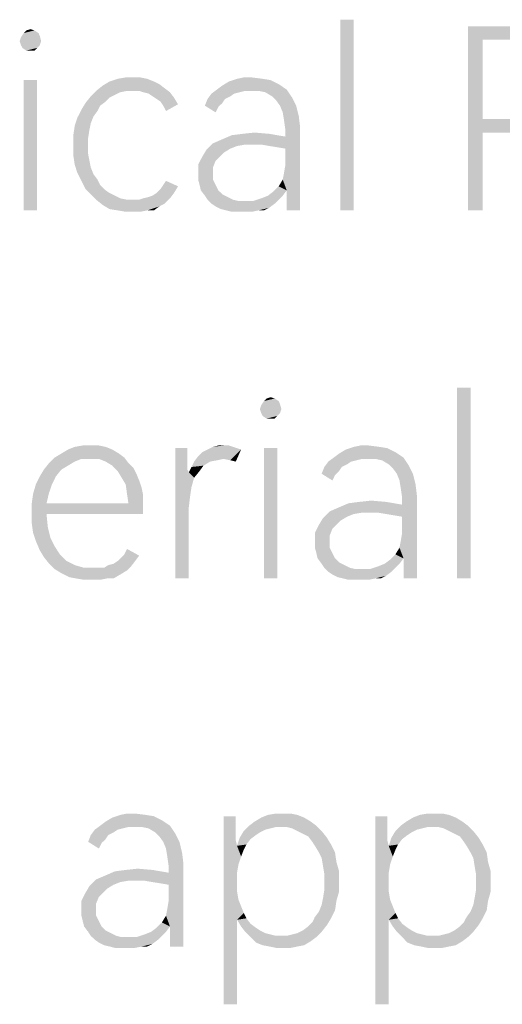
# Model space of a CAD drawing. Header units: millimetres. Extents: x 0 to 297, y 0 to 210.
# Tile 11 of 84: x 14.03 to 19.28, y 22.23 to 32.93. Entities that reach past the tile are written whole.
import ezdxf

# ---------------------------------------------------------------- set-up
doc = ezdxf.new("R2010")
doc.units = ezdxf.units.MM
doc.header["$LTSCALE"] = 16.335
doc.layers.get('0').update_dxf_attribs({"linetype": 'CONTINUOUS'})

msp = doc.modelspace()

# ---------------------------------------------------------------- linework, layer by layer
at = {"color": 7, "linetype": 'CONTINUOUS'}
for points in [[(17.664, 32.927), (17.518, 30.854), (17.518, 32.927)], [(17.518, 30.854), (17.664, 32.927), (17.664, 30.854)], [(18.905, 32.854), (19.431, 32.854), (19.066, 32.708)], [(19.066, 32.708), (18.905, 30.854), (18.905, 32.854)], [(19.431, 32.854), (19.533, 32.839), (19.066, 32.708)], [(14.029, 32.693), (14.044, 32.737), (14.248, 32.751)], [(14.029, 32.693), (14.248, 32.751), (14.263, 32.693)], [(14.234, 32.781), (14.248, 32.751), (14.044, 32.737)], [(14.234, 32.781), (14.044, 32.737), (14.073, 32.781)], [(14.19, 32.81), (14.073, 32.781), (14.102, 32.81)], [(14.073, 32.781), (14.19, 32.81), (14.234, 32.781)], [(14.102, 32.81), (14.146, 32.824), (14.19, 32.81)], [(19.621, 32.839), (19.708, 32.81), (19.066, 32.708)], [(19.533, 32.839), (19.621, 32.839), (19.066, 32.708)], [(19.708, 32.81), (19.796, 32.781), (19.066, 32.708)], [(19.796, 32.781), (19.869, 32.737), (19.066, 32.708)], [(14.263, 32.693), (14.044, 32.649), (14.029, 32.693)], [(14.044, 32.649), (14.263, 32.693), (14.248, 32.649)], [(14.248, 32.649), (14.059, 32.62), (14.044, 32.649)], [(14.059, 32.62), (14.248, 32.649), (14.219, 32.62)], [(19.066, 32.708), (19.066, 31.846), (18.905, 30.854)], [(19.416, 32.708), (19.066, 32.708), (19.869, 32.737)], [(14.219, 32.62), (14.102, 32.591), (14.059, 32.62)], [(14.146, 32.591), (14.102, 32.591), (14.219, 32.62)], [(14.146, 32.591), (14.219, 32.62), (14.19, 32.591)], [(14.219, 32.27), (14.073, 30.854), (14.073, 32.27)], [(14.073, 30.854), (14.219, 32.27), (14.219, 30.854)], [(15.606, 32.182), (14.861, 32.153), (14.934, 32.211)], [(15.489, 32.255), (15.548, 32.226), (14.934, 32.211)], [(15.489, 32.255), (14.934, 32.211), (15.007, 32.255)], [(14.934, 32.211), (15.548, 32.226), (15.606, 32.182)], [(15.416, 32.284), (15.007, 32.255), (15.095, 32.284)], [(15.007, 32.255), (15.416, 32.284), (15.489, 32.255)], [(15.27, 32.299), (15.343, 32.299), (15.095, 32.284)], [(15.27, 32.299), (15.095, 32.284), (15.183, 32.299)], [(15.095, 32.284), (15.343, 32.299), (15.416, 32.284)], [(16.175, 32.167), (16.234, 32.211), (16.847, 32.226)], [(16.175, 32.167), (16.847, 32.226), (16.934, 32.167)], [(16.847, 32.226), (16.234, 32.211), (16.307, 32.255)], [(16.672, 32.284), (16.759, 32.27), (16.307, 32.255)], [(16.672, 32.284), (16.307, 32.255), (16.394, 32.284)], [(16.307, 32.255), (16.759, 32.27), (16.847, 32.226)], [(16.555, 32.299), (16.394, 32.284), (16.467, 32.299)], [(16.394, 32.284), (16.555, 32.299), (16.672, 32.284)], [(15.197, 32.153), (15.124, 32.138), (14.803, 32.094)], [(15.197, 32.153), (14.803, 32.094), (14.861, 32.153)], [(15.124, 32.138), (15.066, 32.109), (14.803, 32.094)], [(14.803, 32.094), (15.066, 32.109), (15.007, 32.08)], [(15.197, 32.153), (14.861, 32.153), (15.606, 32.182)], [(15.256, 32.153), (15.197, 32.153), (15.606, 32.182)], [(15.329, 32.153), (15.256, 32.153), (15.606, 32.182)], [(15.372, 32.138), (15.329, 32.153), (15.606, 32.182)], [(15.372, 32.138), (15.606, 32.182), (15.664, 32.138)], [(15.664, 32.138), (15.431, 32.124), (15.372, 32.138)], [(15.475, 32.094), (15.431, 32.124), (15.664, 32.138)], [(15.475, 32.094), (15.664, 32.138), (15.708, 32.08)], [(16.365, 32.124), (16.321, 32.094), (16.073, 32.065)], [(16.365, 32.124), (16.073, 32.065), (16.117, 32.124)], [(16.482, 32.153), (16.117, 32.124), (16.175, 32.167)], [(16.482, 32.153), (16.423, 32.138), (16.117, 32.124)], [(16.117, 32.124), (16.423, 32.138), (16.365, 32.124)], [(16.175, 32.167), (16.934, 32.167), (16.482, 32.153)], [(16.555, 32.153), (16.482, 32.153), (16.934, 32.167)], [(16.628, 32.153), (16.555, 32.153), (16.934, 32.167)], [(16.701, 32.138), (16.628, 32.153), (16.934, 32.167)], [(16.774, 32.094), (16.701, 32.138), (16.934, 32.167)], [(16.774, 32.094), (16.934, 32.167), (16.993, 32.08)], [(14.905, 31.992), (14.701, 31.948), (14.745, 32.021)], [(15.007, 32.08), (14.745, 32.021), (14.803, 32.094)], [(15.007, 32.08), (14.964, 32.036), (14.745, 32.021)], [(14.745, 32.021), (14.964, 32.036), (14.905, 31.992)], [(15.708, 32.08), (15.518, 32.065), (15.475, 32.094)], [(15.562, 32.036), (15.518, 32.065), (15.708, 32.08)], [(15.562, 32.036), (15.708, 32.08), (15.752, 32.007)], [(15.752, 32.007), (15.591, 31.992), (15.562, 32.036)], [(15.591, 31.992), (15.752, 32.007), (15.621, 31.934)], [(16.263, 32.065), (16.234, 32.021), (16.044, 31.992)], [(16.263, 32.065), (16.044, 31.992), (16.073, 32.065)], [(16.044, 31.992), (16.234, 32.021), (16.19, 31.978)], [(16.073, 32.065), (16.321, 32.094), (16.263, 32.065)], [(16.993, 32.08), (16.818, 32.051), (16.774, 32.094)], [(16.861, 31.992), (16.818, 32.051), (16.993, 32.08)], [(16.861, 31.992), (16.993, 32.08), (17.037, 31.992)], [(14.876, 31.934), (14.657, 31.861), (14.701, 31.948)], [(14.876, 31.934), (14.832, 31.875), (14.657, 31.861)], [(14.701, 31.948), (14.905, 31.992), (14.876, 31.934)], [(16.19, 31.978), (16.161, 31.919), (16.044, 31.992)], [(17.037, 31.992), (16.891, 31.919), (16.861, 31.992)], [(16.891, 31.919), (17.037, 31.992), (17.066, 31.875)], [(17.066, 31.875), (16.905, 31.832), (16.891, 31.919)], [(14.803, 31.802), (14.628, 31.773), (14.657, 31.861)], [(14.628, 31.773), (14.803, 31.802), (14.788, 31.729)], [(14.657, 31.861), (14.832, 31.875), (14.803, 31.802)], [(16.905, 31.832), (17.066, 31.875), (17.08, 31.759)], [(17.08, 31.759), (16.92, 31.729), (16.905, 31.832)], [(19.066, 31.846), (19.066, 31.7), (18.905, 30.854)], [(19.416, 31.846), (19.869, 31.817), (19.066, 31.7)], [(19.066, 31.846), (19.416, 31.846), (19.066, 31.7)], [(19.869, 31.817), (19.781, 31.773), (19.066, 31.7)], [(14.788, 31.729), (14.613, 31.671), (14.628, 31.773)], [(14.613, 31.671), (14.788, 31.729), (14.774, 31.642)], [(16.745, 31.686), (16.336, 31.671), (16.453, 31.686)], [(16.336, 31.671), (16.745, 31.686), (16.92, 31.656)], [(16.453, 31.686), (16.584, 31.7), (16.745, 31.686)], [(16.832, 31.54), (16.92, 31.656), (17.08, 31.759)], [(16.92, 31.525), (16.832, 31.54), (17.08, 31.759)], [(16.891, 31.189), (16.905, 31.262), (17.08, 31.759)], [(16.934, 31.072), (16.891, 31.189), (17.08, 31.759)], [(16.905, 31.262), (16.92, 31.35), (17.08, 31.759)], [(16.92, 31.656), (16.92, 31.729), (17.08, 31.759)], [(16.92, 31.35), (16.92, 31.525), (17.08, 31.759)], [(16.934, 30.941), (16.934, 31.072), (17.08, 31.759)], [(16.934, 30.854), (16.934, 30.941), (17.08, 31.759)], [(16.934, 30.854), (17.08, 31.759), (17.08, 30.854)], [(18.905, 30.854), (19.066, 31.7), (19.066, 30.854)], [(19.781, 31.773), (19.679, 31.744), (19.066, 31.7)], [(19.679, 31.744), (19.504, 31.715), (19.066, 31.7)], [(19.431, 31.7), (19.066, 31.7), (19.504, 31.715)], [(14.774, 31.642), (14.613, 31.554), (14.613, 31.671)], [(14.613, 31.554), (14.774, 31.642), (14.774, 31.554)], [(16.482, 31.569), (16.059, 31.51), (16.132, 31.583)], [(16.482, 31.569), (16.394, 31.554), (16.059, 31.51)], [(16.132, 31.583), (16.234, 31.627), (16.92, 31.656)], [(16.482, 31.569), (16.132, 31.583), (16.92, 31.656)], [(16.92, 31.656), (16.234, 31.627), (16.336, 31.671)], [(16.584, 31.569), (16.482, 31.569), (16.92, 31.656)], [(16.657, 31.569), (16.584, 31.569), (16.92, 31.656)], [(16.745, 31.554), (16.657, 31.569), (16.92, 31.656)], [(16.832, 31.54), (16.745, 31.554), (16.92, 31.656)], [(14.774, 31.554), (14.774, 31.467), (14.613, 31.452)], [(14.774, 31.554), (14.613, 31.452), (14.613, 31.554)], [(14.613, 31.452), (14.774, 31.467), (14.788, 31.394)], [(16.248, 31.481), (16.015, 31.437), (16.059, 31.51)], [(16.015, 31.437), (16.248, 31.481), (16.205, 31.437)], [(16.394, 31.554), (16.321, 31.525), (16.059, 31.51)], [(16.059, 31.51), (16.321, 31.525), (16.248, 31.481)], [(14.788, 31.394), (14.628, 31.35), (14.613, 31.452)], [(14.628, 31.35), (14.788, 31.394), (14.803, 31.321)], [(16.205, 31.437), (16.161, 31.394), (15.971, 31.35)], [(16.205, 31.437), (15.971, 31.35), (16.015, 31.437)], [(15.971, 31.35), (16.161, 31.394), (16.132, 31.321)], [(14.803, 31.321), (14.657, 31.262), (14.628, 31.35)], [(14.657, 31.262), (14.803, 31.321), (14.832, 31.248)], [(14.832, 31.248), (14.701, 31.175), (14.657, 31.262)], [(14.832, 31.248), (14.876, 31.189), (14.701, 31.175)], [(16.132, 31.321), (15.971, 31.248), (15.971, 31.35)], [(15.971, 31.248), (16.132, 31.321), (16.132, 31.248)], [(16.132, 31.248), (15.971, 31.189), (15.971, 31.248)], [(15.971, 31.189), (16.132, 31.248), (16.132, 31.189)], [(14.701, 31.175), (14.876, 31.189), (14.905, 31.131)], [(14.905, 31.131), (14.745, 31.087), (14.701, 31.175)], [(15.591, 31.131), (15.621, 31.175), (15.752, 31.116)], [(16.132, 31.189), (15.986, 31.131), (15.971, 31.189)], [(15.986, 31.131), (16.132, 31.189), (16.161, 31.131)], [(16.934, 31.072), (16.847, 31.116), (16.891, 31.189)], [(14.745, 31.087), (14.905, 31.131), (14.964, 31.072)], [(14.964, 31.072), (14.803, 31.029), (14.745, 31.087)], [(14.964, 31.072), (15.007, 31.043), (14.803, 31.029)], [(14.803, 31.029), (15.007, 31.043), (15.066, 31.014)], [(15.372, 30.985), (15.431, 30.999), (15.708, 31.043)], [(15.372, 30.985), (15.708, 31.043), (15.664, 30.985)], [(15.431, 30.999), (15.475, 31.014), (15.708, 31.043)], [(15.708, 31.043), (15.475, 31.014), (15.518, 31.043)], [(15.518, 31.043), (15.562, 31.087), (15.752, 31.116)], [(15.518, 31.043), (15.752, 31.116), (15.708, 31.043)], [(15.752, 31.116), (15.562, 31.087), (15.591, 31.131)], [(16.161, 31.131), (16, 31.072), (15.986, 31.131)], [(16, 31.072), (16.161, 31.131), (16.19, 31.072)], [(16.19, 31.072), (16.044, 31.014), (16, 31.072)], [(16.19, 31.072), (16.234, 31.029), (16.044, 31.014)], [(16.73, 31.014), (16.788, 31.058), (16.934, 31.072)], [(16.73, 31.014), (16.934, 31.072), (16.891, 31.014)], [(16.934, 31.072), (16.788, 31.058), (16.847, 31.116)], [(15.066, 31.014), (14.861, 30.97), (14.803, 31.029)], [(15.066, 31.014), (15.124, 30.985), (14.861, 30.97)], [(14.861, 30.97), (15.124, 30.985), (15.197, 30.97)], [(15.197, 30.97), (14.934, 30.912), (14.861, 30.97)], [(15.329, 30.97), (15.606, 30.927), (14.934, 30.912)], [(15.256, 30.97), (15.329, 30.97), (14.934, 30.912)], [(15.197, 30.97), (15.256, 30.97), (14.934, 30.912)], [(14.934, 30.912), (15.606, 30.927), (15.548, 30.897)], [(15.664, 30.985), (15.329, 30.97), (15.372, 30.985)], [(15.329, 30.97), (15.664, 30.985), (15.606, 30.927)], [(16.044, 31.014), (16.234, 31.029), (16.292, 30.999)], [(16.292, 30.999), (16.073, 30.97), (16.044, 31.014)], [(16.073, 30.97), (16.292, 30.999), (16.35, 30.97)], [(16.35, 30.97), (16.117, 30.927), (16.073, 30.97)], [(16.35, 30.97), (16.409, 30.956), (16.117, 30.927)], [(16.117, 30.927), (16.569, 30.956), (16.847, 30.97)], [(16.117, 30.927), (16.847, 30.97), (16.803, 30.927)], [(16.482, 30.956), (16.569, 30.956), (16.117, 30.927)], [(16.409, 30.956), (16.482, 30.956), (16.117, 30.927)], [(16.803, 30.927), (16.161, 30.897), (16.117, 30.927)], [(16.161, 30.897), (16.803, 30.927), (16.745, 30.883)], [(16.847, 30.97), (16.569, 30.956), (16.657, 30.985)], [(16.891, 31.014), (16.657, 30.985), (16.73, 31.014)], [(16.657, 30.985), (16.891, 31.014), (16.847, 30.97)], [(15.548, 30.897), (15.007, 30.868), (14.934, 30.912)], [(15.095, 30.854), (15.007, 30.868), (15.548, 30.897)], [(15.416, 30.854), (15.095, 30.854), (15.548, 30.897)], [(15.416, 30.854), (15.183, 30.839), (15.095, 30.854)], [(15.27, 30.839), (15.183, 30.839), (15.416, 30.854)], [(15.27, 30.839), (15.416, 30.854), (15.343, 30.839)], [(15.416, 30.854), (15.548, 30.897), (15.489, 30.854)], [(16.745, 30.883), (16.219, 30.868), (16.161, 30.897)], [(16.277, 30.854), (16.219, 30.868), (16.745, 30.883)], [(16.628, 30.854), (16.277, 30.854), (16.745, 30.883)], [(16.628, 30.854), (16.336, 30.839), (16.277, 30.854)], [(16.409, 30.839), (16.336, 30.839), (16.628, 30.854)], [(16.467, 30.839), (16.409, 30.839), (16.628, 30.854)], [(16.467, 30.839), (16.628, 30.854), (16.555, 30.839)], [(16.628, 30.854), (16.745, 30.883), (16.686, 30.854)], [(18.934, 28.927), (18.788, 26.854), (18.788, 28.927)], [(18.788, 26.854), (18.934, 28.927), (18.934, 26.854)], [(16.803, 28.81), (16.686, 28.781), (16.715, 28.81)], [(16.686, 28.781), (16.803, 28.81), (16.847, 28.781)], [(16.715, 28.81), (16.759, 28.824), (16.803, 28.81)], [(16.642, 28.693), (16.657, 28.737), (16.861, 28.751)], [(16.642, 28.693), (16.861, 28.751), (16.876, 28.693)], [(16.876, 28.693), (16.657, 28.649), (16.642, 28.693)], [(16.847, 28.781), (16.861, 28.751), (16.657, 28.737)], [(16.847, 28.781), (16.657, 28.737), (16.686, 28.781)], [(16.657, 28.649), (16.876, 28.693), (16.861, 28.649)], [(16.861, 28.649), (16.672, 28.62), (16.657, 28.649)], [(16.672, 28.62), (16.861, 28.649), (16.832, 28.62)], [(16.832, 28.62), (16.715, 28.591), (16.672, 28.62)], [(16.759, 28.591), (16.715, 28.591), (16.832, 28.62)], [(16.759, 28.591), (16.832, 28.62), (16.803, 28.591)], [(15.037, 28.255), (14.482, 28.211), (14.555, 28.255)], [(14.482, 28.211), (15.037, 28.255), (15.11, 28.211)], [(14.964, 28.284), (14.555, 28.255), (14.628, 28.284)], [(14.555, 28.255), (14.964, 28.284), (15.037, 28.255)], [(14.803, 28.299), (14.891, 28.299), (14.628, 28.284)], [(14.803, 28.299), (14.628, 28.284), (14.715, 28.299)], [(14.628, 28.284), (14.891, 28.299), (14.964, 28.284)], [(15.854, 28.27), (15.854, 28.167), (15.723, 26.854)], [(15.854, 28.27), (15.723, 26.854), (15.723, 28.27)], [(15.971, 28.182), (16.015, 28.226), (16.438, 28.255)], [(16.248, 28.153), (15.971, 28.182), (16.438, 28.255)], [(16.438, 28.255), (16.015, 28.226), (16.073, 28.255)], [(16.35, 28.284), (16.394, 28.27), (16.073, 28.255)], [(16.35, 28.284), (16.073, 28.255), (16.132, 28.284)], [(16.073, 28.255), (16.394, 28.27), (16.438, 28.255)], [(16.248, 28.299), (16.307, 28.299), (16.132, 28.284)], [(16.248, 28.299), (16.132, 28.284), (16.19, 28.299)], [(16.132, 28.284), (16.307, 28.299), (16.35, 28.284)], [(16.321, 28.138), (16.248, 28.153), (16.438, 28.255)], [(16.321, 28.138), (16.438, 28.255), (16.38, 28.124)], [(16.832, 28.27), (16.686, 26.854), (16.686, 28.27)], [(16.686, 26.854), (16.832, 28.27), (16.832, 26.854)], [(18.117, 28.226), (17.504, 28.211), (17.577, 28.255)], [(17.942, 28.284), (18.029, 28.27), (17.577, 28.255)], [(17.942, 28.284), (17.577, 28.255), (17.664, 28.284)], [(17.577, 28.255), (18.029, 28.27), (18.117, 28.226)], [(17.825, 28.299), (17.664, 28.284), (17.737, 28.299)], [(17.664, 28.284), (17.825, 28.299), (17.942, 28.284)], [(14.701, 28.153), (14.35, 28.109), (14.409, 28.167)], [(14.701, 28.153), (14.628, 28.124), (14.35, 28.109)], [(15.11, 28.211), (14.409, 28.167), (14.482, 28.211)], [(14.409, 28.167), (15.11, 28.211), (15.168, 28.167)], [(14.409, 28.167), (15.168, 28.167), (14.701, 28.153)], [(14.788, 28.153), (14.701, 28.153), (15.168, 28.167)], [(14.891, 28.153), (14.788, 28.153), (15.168, 28.167)], [(14.964, 28.124), (14.891, 28.153), (15.168, 28.167)], [(14.964, 28.124), (15.168, 28.167), (15.212, 28.109)], [(15.854, 28.167), (15.854, 28.094), (15.723, 26.854)], [(16.248, 28.153), (15.927, 28.124), (15.971, 28.182)], [(16.248, 28.153), (16.175, 28.138), (15.927, 28.124)], [(17.752, 28.153), (17.387, 28.124), (17.445, 28.167)], [(17.752, 28.153), (17.694, 28.138), (17.387, 28.124)], [(17.445, 28.167), (17.504, 28.211), (18.117, 28.226)], [(17.445, 28.167), (18.117, 28.226), (18.205, 28.167)], [(17.445, 28.167), (18.205, 28.167), (17.752, 28.153)], [(17.825, 28.153), (17.752, 28.153), (18.205, 28.167)], [(17.898, 28.153), (17.825, 28.153), (18.205, 28.167)], [(17.971, 28.138), (17.898, 28.153), (18.205, 28.167)], [(18.044, 28.094), (17.971, 28.138), (18.205, 28.167)], [(18.044, 28.094), (18.205, 28.167), (18.263, 28.08)], [(14.482, 28.036), (14.248, 27.963), (14.292, 28.036)], [(14.248, 27.963), (14.482, 28.036), (14.423, 27.963)], [(14.555, 28.08), (14.292, 28.036), (14.35, 28.109)], [(14.292, 28.036), (14.555, 28.08), (14.482, 28.036)], [(14.35, 28.109), (14.628, 28.124), (14.555, 28.08)], [(15.212, 28.109), (15.037, 28.08), (14.964, 28.124)], [(15.037, 28.08), (15.212, 28.109), (15.27, 28.051)], [(15.27, 28.051), (15.095, 28.021), (15.037, 28.08)], [(15.095, 28.021), (15.27, 28.051), (15.299, 27.992)], [(15.854, 28.094), (15.854, 28.036), (15.723, 26.854)], [(15.854, 28.036), (15.869, 28.007), (15.723, 26.854)], [(15.986, 28.021), (15.869, 28.007), (15.898, 28.065)], [(16.102, 28.124), (16.029, 28.08), (15.898, 28.065)], [(16.102, 28.124), (15.898, 28.065), (15.927, 28.124)], [(15.898, 28.065), (16.029, 28.08), (15.986, 28.021)], [(15.927, 28.124), (16.175, 28.138), (16.102, 28.124)], [(17.533, 28.065), (17.504, 28.021), (17.314, 27.992)], [(17.533, 28.065), (17.314, 27.992), (17.343, 28.065)], [(17.635, 28.124), (17.591, 28.094), (17.343, 28.065)], [(17.635, 28.124), (17.343, 28.065), (17.387, 28.124)], [(17.343, 28.065), (17.591, 28.094), (17.533, 28.065)], [(17.387, 28.124), (17.694, 28.138), (17.635, 28.124)], [(18.263, 28.08), (18.088, 28.051), (18.044, 28.094)], [(18.132, 27.992), (18.088, 28.051), (18.263, 28.08)], [(18.132, 27.992), (18.263, 28.08), (18.307, 27.992)], [(14.423, 27.963), (14.205, 27.875), (14.248, 27.963)], [(14.205, 27.875), (14.423, 27.963), (14.38, 27.875)], [(15.299, 27.992), (15.139, 27.948), (15.095, 28.021)], [(15.139, 27.948), (15.299, 27.992), (15.329, 27.919)], [(15.329, 27.919), (15.183, 27.875), (15.139, 27.948)], [(15.869, 28.007), (15.898, 27.846), (15.723, 26.854)], [(15.869, 28.007), (15.986, 28.021), (15.927, 27.948)], [(15.869, 28.007), (15.927, 27.948), (15.898, 27.846)], [(17.314, 27.992), (17.504, 28.021), (17.46, 27.978)], [(17.46, 27.978), (17.431, 27.919), (17.314, 27.992)], [(18.307, 27.992), (18.161, 27.919), (18.132, 27.992)], [(18.161, 27.919), (18.307, 27.992), (18.336, 27.875)], [(14.38, 27.875), (14.35, 27.788), (14.175, 27.773)], [(14.38, 27.875), (14.175, 27.773), (14.205, 27.875)], [(15.183, 27.875), (15.329, 27.919), (15.358, 27.832)], [(15.358, 27.832), (15.197, 27.773), (15.183, 27.875)], [(15.197, 27.773), (15.358, 27.832), (15.372, 27.759)], [(15.898, 27.846), (15.883, 27.744), (15.723, 26.854)], [(18.336, 27.875), (18.175, 27.832), (18.161, 27.919)], [(18.175, 27.832), (18.336, 27.875), (18.35, 27.759)], [(18.35, 27.759), (18.19, 27.729), (18.175, 27.832)], [(14.161, 27.671), (14.175, 27.773), (14.35, 27.788)], [(14.161, 27.671), (14.35, 27.788), (14.321, 27.671)], [(15.372, 27.759), (15.212, 27.671), (15.197, 27.773)], [(15.212, 27.671), (15.372, 27.759), (15.372, 27.671)], [(15.883, 27.744), (15.869, 27.627), (15.723, 26.854)], [(18.102, 27.54), (18.19, 27.656), (18.35, 27.759)], [(18.19, 27.525), (18.102, 27.54), (18.35, 27.759)], [(18.161, 27.189), (18.175, 27.262), (18.35, 27.759)], [(18.205, 27.072), (18.161, 27.189), (18.35, 27.759)], [(18.175, 27.262), (18.19, 27.35), (18.35, 27.759)], [(18.19, 27.656), (18.19, 27.729), (18.35, 27.759)], [(18.19, 27.35), (18.19, 27.525), (18.35, 27.759)], [(18.205, 26.941), (18.205, 27.072), (18.35, 27.759)], [(18.205, 26.854), (18.205, 26.941), (18.35, 27.759)], [(18.205, 26.854), (18.35, 27.759), (18.35, 26.854)], [(15.212, 27.671), (15.372, 27.671), (14.161, 27.569)], [(14.321, 27.671), (15.212, 27.671), (14.161, 27.569)], [(14.321, 27.671), (14.161, 27.569), (14.161, 27.671)], [(14.321, 27.554), (14.161, 27.569), (15.372, 27.671)], [(14.321, 27.554), (15.372, 27.671), (15.372, 27.554)], [(15.723, 26.854), (15.869, 27.627), (15.869, 26.854)], [(17.402, 27.583), (17.504, 27.627), (18.19, 27.656)], [(17.752, 27.569), (17.402, 27.583), (18.19, 27.656)], [(18.19, 27.656), (17.504, 27.627), (17.606, 27.671)], [(18.015, 27.686), (17.606, 27.671), (17.723, 27.686)], [(17.606, 27.671), (18.015, 27.686), (18.19, 27.656)], [(17.723, 27.686), (17.854, 27.7), (18.015, 27.686)], [(17.854, 27.569), (17.752, 27.569), (18.19, 27.656)], [(17.927, 27.569), (17.854, 27.569), (18.19, 27.656)], [(18.015, 27.554), (17.927, 27.569), (18.19, 27.656)], [(18.102, 27.54), (18.015, 27.554), (18.19, 27.656)], [(14.321, 27.554), (14.161, 27.452), (14.161, 27.569)], [(14.161, 27.452), (14.321, 27.554), (14.336, 27.408)], [(17.518, 27.481), (17.285, 27.437), (17.329, 27.51)], [(17.752, 27.569), (17.329, 27.51), (17.402, 27.583)], [(17.752, 27.569), (17.664, 27.554), (17.329, 27.51)], [(17.664, 27.554), (17.591, 27.525), (17.329, 27.51)], [(17.329, 27.51), (17.591, 27.525), (17.518, 27.481)], [(14.336, 27.408), (14.175, 27.35), (14.161, 27.452)], [(14.175, 27.35), (14.336, 27.408), (14.365, 27.291)], [(17.475, 27.437), (17.431, 27.394), (17.241, 27.35)], [(17.475, 27.437), (17.241, 27.35), (17.285, 27.437)], [(17.285, 27.437), (17.518, 27.481), (17.475, 27.437)], [(14.365, 27.291), (14.205, 27.262), (14.175, 27.35)], [(14.205, 27.262), (14.365, 27.291), (14.409, 27.204)], [(17.241, 27.35), (17.431, 27.394), (17.402, 27.321)], [(17.402, 27.321), (17.241, 27.248), (17.241, 27.35)], [(17.241, 27.248), (17.402, 27.321), (17.402, 27.248)], [(14.409, 27.204), (14.248, 27.16), (14.205, 27.262)], [(14.248, 27.16), (14.409, 27.204), (14.467, 27.116)], [(17.402, 27.248), (17.241, 27.189), (17.241, 27.248)], [(17.241, 27.189), (17.402, 27.248), (17.402, 27.189)], [(17.402, 27.189), (17.256, 27.131), (17.241, 27.189)], [(17.256, 27.131), (17.402, 27.189), (17.431, 27.131)], [(18.205, 27.072), (18.117, 27.116), (18.161, 27.189)], [(14.467, 27.116), (14.292, 27.087), (14.248, 27.16)], [(14.292, 27.087), (14.467, 27.116), (14.54, 27.043)], [(14.54, 27.043), (14.35, 27.014), (14.292, 27.087)], [(15.095, 27.043), (15.139, 27.087), (15.329, 27.102)], [(15.095, 27.043), (15.329, 27.102), (15.285, 27.043)], [(15.329, 27.102), (15.139, 27.087), (15.168, 27.116)], [(15.168, 27.116), (15.197, 27.175), (15.329, 27.102)], [(17.431, 27.131), (17.27, 27.072), (17.256, 27.131)], [(17.27, 27.072), (17.431, 27.131), (17.46, 27.072)], [(18.205, 27.072), (18.059, 27.058), (18.117, 27.116)], [(14.35, 27.014), (14.54, 27.043), (14.628, 26.999)], [(14.628, 26.999), (14.409, 26.956), (14.35, 27.014)], [(14.628, 26.999), (14.73, 26.97), (14.409, 26.956)], [(14.891, 26.97), (14.949, 26.97), (14.409, 26.956)], [(14.832, 26.97), (14.891, 26.97), (14.409, 26.956)], [(14.73, 26.97), (14.832, 26.97), (14.409, 26.956)], [(15.197, 26.941), (14.409, 26.956), (14.949, 26.97)], [(15.241, 26.985), (14.949, 26.97), (14.993, 26.999)], [(14.949, 26.97), (15.241, 26.985), (15.197, 26.941)], [(14.993, 26.999), (15.051, 27.014), (15.285, 27.043)], [(14.993, 26.999), (15.285, 27.043), (15.241, 26.985)], [(15.285, 27.043), (15.051, 27.014), (15.095, 27.043)], [(17.46, 27.072), (17.314, 27.014), (17.27, 27.072)], [(17.46, 27.072), (17.504, 27.029), (17.314, 27.014)], [(17.314, 27.014), (17.504, 27.029), (17.562, 26.999)], [(17.562, 26.999), (17.343, 26.97), (17.314, 27.014)], [(17.343, 26.97), (17.562, 26.999), (17.621, 26.97)], [(17.621, 26.97), (17.387, 26.927), (17.343, 26.97)], [(17.621, 26.97), (17.679, 26.956), (17.387, 26.927)], [(17.387, 26.927), (17.84, 26.956), (18.117, 26.97)], [(17.387, 26.927), (18.117, 26.97), (18.073, 26.927)], [(18.117, 26.97), (17.84, 26.956), (17.927, 26.985)], [(18.161, 27.014), (17.927, 26.985), (18, 27.014)], [(17.927, 26.985), (18.161, 27.014), (18.117, 26.97)], [(18, 27.014), (18.059, 27.058), (18.205, 27.072)], [(18, 27.014), (18.205, 27.072), (18.161, 27.014)], [(15.197, 26.941), (14.482, 26.912), (14.409, 26.956)], [(14.482, 26.912), (15.197, 26.941), (15.124, 26.897)], [(15.124, 26.897), (14.569, 26.868), (14.482, 26.912)], [(14.642, 26.854), (14.569, 26.868), (15.124, 26.897)], [(14.978, 26.854), (14.642, 26.854), (15.124, 26.897)], [(14.978, 26.854), (15.124, 26.897), (15.051, 26.854)], [(17.752, 26.956), (17.84, 26.956), (17.387, 26.927)], [(17.679, 26.956), (17.752, 26.956), (17.387, 26.927)], [(18.073, 26.927), (17.431, 26.897), (17.387, 26.927)], [(17.431, 26.897), (18.073, 26.927), (18.015, 26.883)], [(18.015, 26.883), (17.489, 26.868), (17.431, 26.897)], [(17.548, 26.854), (17.489, 26.868), (18.015, 26.883)], [(17.898, 26.854), (17.548, 26.854), (18.015, 26.883)], [(17.898, 26.854), (18.015, 26.883), (17.956, 26.854)], [(14.978, 26.854), (14.73, 26.839), (14.642, 26.854)], [(14.818, 26.839), (14.73, 26.839), (14.978, 26.854)], [(14.818, 26.839), (14.978, 26.854), (14.905, 26.839)], [(17.898, 26.854), (17.606, 26.839), (17.548, 26.854)], [(17.679, 26.839), (17.606, 26.839), (17.898, 26.854)], [(17.737, 26.839), (17.679, 26.839), (17.898, 26.854)], [(17.737, 26.839), (17.898, 26.854), (17.825, 26.839)], [(15.285, 24.299), (15.124, 24.284), (15.197, 24.299)], [(15.124, 24.284), (15.285, 24.299), (15.402, 24.284)], [(16.891, 24.299), (16.978, 24.299), (16.73, 24.284)], [(16.891, 24.299), (16.73, 24.284), (16.818, 24.299)], [(16.73, 24.284), (16.978, 24.299), (17.051, 24.284)], [(18.54, 24.299), (18.628, 24.299), (18.38, 24.284)], [(18.54, 24.299), (18.38, 24.284), (18.467, 24.299)], [(18.38, 24.284), (18.628, 24.299), (18.701, 24.284)], [(14.905, 24.167), (14.964, 24.211), (15.577, 24.226)], [(14.905, 24.167), (15.577, 24.226), (15.664, 24.167)], [(15.577, 24.226), (14.964, 24.211), (15.037, 24.255)], [(15.402, 24.284), (15.489, 24.27), (15.037, 24.255)], [(15.402, 24.284), (15.037, 24.255), (15.124, 24.284)], [(15.037, 24.255), (15.489, 24.27), (15.577, 24.226)], [(16.38, 24.27), (16.38, 24.153), (16.248, 22.226)], [(16.38, 24.27), (16.248, 22.226), (16.248, 24.27)], [(17.197, 24.211), (16.526, 24.167), (16.584, 24.211)], [(16.526, 24.167), (17.197, 24.211), (17.256, 24.167)], [(17.124, 24.255), (16.584, 24.211), (16.657, 24.255)], [(16.584, 24.211), (17.124, 24.255), (17.197, 24.211)], [(17.051, 24.284), (16.657, 24.255), (16.73, 24.284)], [(16.657, 24.255), (17.051, 24.284), (17.124, 24.255)], [(18.029, 24.27), (18.029, 24.153), (17.898, 22.226)], [(18.029, 24.27), (17.898, 22.226), (17.898, 24.27)], [(18.847, 24.211), (18.175, 24.167), (18.234, 24.211)], [(18.175, 24.167), (18.847, 24.211), (18.905, 24.167)], [(18.774, 24.255), (18.234, 24.211), (18.307, 24.255)], [(18.234, 24.211), (18.774, 24.255), (18.847, 24.211)], [(18.701, 24.284), (18.307, 24.255), (18.38, 24.284)], [(18.307, 24.255), (18.701, 24.284), (18.774, 24.255)], [(15.095, 24.124), (15.051, 24.094), (14.803, 24.065)], [(15.095, 24.124), (14.803, 24.065), (14.847, 24.124)], [(14.803, 24.065), (15.051, 24.094), (14.993, 24.065)], [(15.212, 24.153), (14.847, 24.124), (14.905, 24.167)], [(15.212, 24.153), (15.153, 24.138), (14.847, 24.124)], [(14.847, 24.124), (15.153, 24.138), (15.095, 24.124)], [(14.905, 24.167), (15.664, 24.167), (15.212, 24.153)], [(15.285, 24.153), (15.212, 24.153), (15.664, 24.167)], [(15.358, 24.153), (15.285, 24.153), (15.664, 24.167)], [(15.431, 24.138), (15.358, 24.153), (15.664, 24.167)], [(15.504, 24.094), (15.431, 24.138), (15.664, 24.167)], [(15.504, 24.094), (15.664, 24.167), (15.723, 24.08)], [(15.723, 24.08), (15.548, 24.051), (15.504, 24.094)], [(15.591, 23.992), (15.548, 24.051), (15.723, 24.08)], [(15.591, 23.992), (15.723, 24.08), (15.767, 23.992)], [(16.38, 24.153), (16.38, 24.065), (16.248, 22.226)], [(16.642, 24.094), (16.423, 24.036), (16.467, 24.109)], [(16.642, 24.094), (16.599, 24.065), (16.423, 24.036)], [(16.818, 24.153), (16.467, 24.109), (16.526, 24.167)], [(16.818, 24.153), (16.759, 24.138), (16.467, 24.109)], [(16.759, 24.138), (16.701, 24.124), (16.467, 24.109)], [(16.467, 24.109), (16.701, 24.124), (16.642, 24.094)], [(16.526, 24.167), (17.256, 24.167), (16.818, 24.153)], [(16.876, 24.153), (16.818, 24.153), (17.256, 24.167)], [(16.934, 24.153), (16.876, 24.153), (17.256, 24.167)], [(16.993, 24.138), (16.934, 24.153), (17.256, 24.167)], [(17.051, 24.109), (16.993, 24.138), (17.256, 24.167)], [(17.051, 24.109), (17.256, 24.167), (17.314, 24.109)], [(17.314, 24.109), (17.11, 24.08), (17.051, 24.109)], [(17.168, 24.051), (17.11, 24.08), (17.314, 24.109)], [(17.168, 24.051), (17.314, 24.109), (17.372, 24.036)], [(18.029, 24.153), (18.029, 24.065), (17.898, 22.226)], [(18.292, 24.094), (18.073, 24.036), (18.117, 24.109)], [(18.292, 24.094), (18.248, 24.065), (18.073, 24.036)], [(18.467, 24.153), (18.117, 24.109), (18.175, 24.167)], [(18.467, 24.153), (18.409, 24.138), (18.117, 24.109)], [(18.409, 24.138), (18.35, 24.124), (18.117, 24.109)], [(18.117, 24.109), (18.35, 24.124), (18.292, 24.094)], [(18.175, 24.167), (18.905, 24.167), (18.467, 24.153)], [(18.526, 24.153), (18.467, 24.153), (18.905, 24.167)], [(18.584, 24.153), (18.526, 24.153), (18.905, 24.167)], [(18.642, 24.138), (18.584, 24.153), (18.905, 24.167)], [(18.701, 24.109), (18.642, 24.138), (18.905, 24.167)], [(18.701, 24.109), (18.905, 24.167), (18.964, 24.109)], [(18.964, 24.109), (18.759, 24.08), (18.701, 24.109)], [(18.818, 24.051), (18.759, 24.08), (18.964, 24.109)], [(18.818, 24.051), (18.964, 24.109), (19.022, 24.036)], [(14.993, 24.065), (14.964, 24.021), (14.774, 23.992)], [(14.993, 24.065), (14.774, 23.992), (14.803, 24.065)], [(14.774, 23.992), (14.964, 24.021), (14.92, 23.978)], [(14.92, 23.978), (14.891, 23.919), (14.774, 23.992)], [(15.767, 23.992), (15.621, 23.919), (15.591, 23.992)], [(15.621, 23.919), (15.767, 23.992), (15.796, 23.875)], [(16.38, 24.065), (16.38, 24.007), (16.248, 22.226)], [(16.38, 24.007), (16.394, 23.948), (16.248, 22.226)], [(16.54, 24.021), (16.394, 23.948), (16.423, 24.036)], [(16.54, 24.021), (16.496, 23.963), (16.394, 23.948)], [(16.423, 24.036), (16.599, 24.065), (16.54, 24.021)], [(17.372, 24.036), (17.212, 23.992), (17.168, 24.051)], [(17.212, 23.992), (17.372, 24.036), (17.416, 23.963)], [(17.416, 23.963), (17.241, 23.948), (17.212, 23.992)], [(18.029, 24.065), (18.029, 24.007), (17.898, 22.226)], [(18.029, 24.007), (18.044, 23.948), (17.898, 22.226)], [(18.19, 24.021), (18.044, 23.948), (18.073, 24.036)], [(18.19, 24.021), (18.146, 23.963), (18.044, 23.948)], [(18.073, 24.036), (18.248, 24.065), (18.19, 24.021)], [(19.022, 24.036), (18.861, 23.992), (18.818, 24.051)], [(18.861, 23.992), (19.022, 24.036), (19.066, 23.963)], [(19.066, 23.963), (18.891, 23.948), (18.861, 23.992)], [(15.796, 23.875), (15.635, 23.832), (15.621, 23.919)], [(15.635, 23.832), (15.796, 23.875), (15.81, 23.759)], [(16.394, 23.948), (16.394, 23.656), (16.248, 22.226)], [(16.394, 23.948), (16.496, 23.963), (16.467, 23.905)], [(16.394, 23.948), (16.467, 23.905), (16.438, 23.832)], [(16.394, 23.948), (16.438, 23.832), (16.409, 23.744)], [(16.394, 23.948), (16.409, 23.744), (16.394, 23.656)], [(17.285, 23.875), (17.241, 23.948), (17.416, 23.963)], [(17.285, 23.875), (17.416, 23.963), (17.46, 23.875)], [(17.46, 23.875), (17.314, 23.817), (17.285, 23.875)], [(17.314, 23.817), (17.46, 23.875), (17.475, 23.773)], [(18.044, 23.948), (18.044, 23.656), (17.898, 22.226)], [(18.044, 23.948), (18.146, 23.963), (18.117, 23.905)], [(18.044, 23.948), (18.117, 23.905), (18.088, 23.832)], [(18.044, 23.948), (18.088, 23.832), (18.059, 23.744)], [(18.044, 23.948), (18.059, 23.744), (18.044, 23.656)], [(18.934, 23.875), (18.891, 23.948), (19.066, 23.963)], [(18.934, 23.875), (19.066, 23.963), (19.11, 23.875)], [(19.11, 23.875), (18.964, 23.817), (18.934, 23.875)], [(18.964, 23.817), (19.11, 23.875), (19.124, 23.773)], [(15.562, 23.54), (15.65, 23.656), (15.81, 23.759)], [(15.65, 23.525), (15.562, 23.54), (15.81, 23.759)], [(15.621, 23.189), (15.635, 23.262), (15.81, 23.759)], [(15.664, 23.072), (15.621, 23.189), (15.81, 23.759)], [(15.81, 23.759), (15.65, 23.729), (15.635, 23.832)], [(15.635, 23.262), (15.65, 23.35), (15.81, 23.759)], [(15.65, 23.656), (15.65, 23.729), (15.81, 23.759)], [(15.65, 23.35), (15.65, 23.525), (15.81, 23.759)], [(15.664, 22.941), (15.664, 23.072), (15.81, 23.759)], [(15.664, 22.854), (15.664, 22.941), (15.81, 23.759)], [(15.664, 22.854), (15.81, 23.759), (15.81, 22.854)], [(17.475, 23.773), (17.329, 23.729), (17.314, 23.817)], [(17.329, 23.729), (17.475, 23.773), (17.504, 23.671)], [(19.124, 23.773), (18.978, 23.729), (18.964, 23.817)], [(18.978, 23.729), (19.124, 23.773), (19.153, 23.671)], [(14.861, 23.583), (14.964, 23.627), (15.65, 23.656)], [(15.212, 23.569), (14.861, 23.583), (15.65, 23.656)], [(15.65, 23.656), (14.964, 23.627), (15.066, 23.671)], [(15.475, 23.686), (15.066, 23.671), (15.183, 23.686)], [(15.066, 23.671), (15.475, 23.686), (15.65, 23.656)], [(15.183, 23.686), (15.314, 23.7), (15.475, 23.686)], [(15.314, 23.569), (15.212, 23.569), (15.65, 23.656)], [(15.387, 23.569), (15.314, 23.569), (15.65, 23.656)], [(15.475, 23.554), (15.387, 23.569), (15.65, 23.656)], [(15.562, 23.54), (15.475, 23.554), (15.65, 23.656)], [(16.394, 23.656), (16.394, 23.554), (16.248, 22.226)], [(17.504, 23.671), (17.343, 23.642), (17.329, 23.729)], [(17.343, 23.554), (17.343, 23.642), (17.504, 23.671)], [(17.343, 23.554), (17.504, 23.671), (17.504, 23.554)], [(18.044, 23.656), (18.044, 23.554), (17.898, 22.226)], [(19.153, 23.671), (18.993, 23.642), (18.978, 23.729)], [(18.993, 23.554), (18.993, 23.642), (19.153, 23.671)], [(18.993, 23.554), (19.153, 23.671), (19.153, 23.554)], [(15.212, 23.569), (14.788, 23.51), (14.861, 23.583)], [(15.212, 23.569), (15.124, 23.554), (14.788, 23.51)], [(15.124, 23.554), (15.051, 23.525), (14.788, 23.51)], [(16.394, 23.554), (16.394, 23.452), (16.248, 22.226)], [(17.504, 23.554), (17.343, 23.467), (17.343, 23.554)], [(17.343, 23.467), (17.504, 23.554), (17.504, 23.452)], [(18.044, 23.554), (18.044, 23.452), (17.898, 22.226)], [(19.153, 23.554), (18.993, 23.467), (18.993, 23.554)], [(18.993, 23.467), (19.153, 23.554), (19.153, 23.452)], [(14.934, 23.437), (14.891, 23.394), (14.701, 23.35)], [(14.934, 23.437), (14.701, 23.35), (14.745, 23.437)], [(14.978, 23.481), (14.745, 23.437), (14.788, 23.51)], [(14.745, 23.437), (14.978, 23.481), (14.934, 23.437)], [(14.788, 23.51), (15.051, 23.525), (14.978, 23.481)], [(16.394, 23.452), (16.409, 23.364), (16.248, 22.226)], [(17.504, 23.452), (17.329, 23.379), (17.343, 23.467)], [(17.329, 23.379), (17.504, 23.452), (17.475, 23.35)], [(18.044, 23.452), (18.059, 23.364), (17.898, 22.226)], [(19.153, 23.452), (18.978, 23.379), (18.993, 23.467)], [(18.978, 23.379), (19.153, 23.452), (19.124, 23.35)], [(14.701, 23.35), (14.891, 23.394), (14.861, 23.321)], [(14.861, 23.321), (14.701, 23.248), (14.701, 23.35)], [(16.409, 23.364), (16.394, 23.145), (16.248, 22.226)], [(16.409, 23.364), (16.438, 23.291), (16.394, 23.145)], [(17.475, 23.35), (17.314, 23.306), (17.329, 23.379)], [(17.314, 23.306), (17.475, 23.35), (17.46, 23.248)], [(18.059, 23.364), (18.044, 23.145), (17.898, 22.226)], [(18.059, 23.364), (18.088, 23.291), (18.044, 23.145)], [(19.124, 23.35), (18.964, 23.306), (18.978, 23.379)], [(18.964, 23.306), (19.124, 23.35), (19.11, 23.248)], [(14.701, 23.248), (14.861, 23.321), (14.861, 23.248)], [(14.861, 23.248), (14.701, 23.189), (14.701, 23.248)], [(14.701, 23.189), (14.861, 23.248), (14.861, 23.189)], [(16.438, 23.291), (16.467, 23.218), (16.394, 23.145)], [(17.241, 23.175), (17.285, 23.233), (17.46, 23.248)], [(17.241, 23.175), (17.46, 23.248), (17.416, 23.16)], [(17.46, 23.248), (17.285, 23.233), (17.314, 23.306)], [(18.088, 23.291), (18.117, 23.218), (18.044, 23.145)], [(18.891, 23.175), (18.934, 23.233), (19.11, 23.248)], [(18.891, 23.175), (19.11, 23.248), (19.066, 23.16)], [(19.11, 23.248), (18.934, 23.233), (18.964, 23.306)], [(14.861, 23.189), (14.715, 23.131), (14.701, 23.189)], [(14.715, 23.131), (14.861, 23.189), (14.891, 23.131)], [(14.891, 23.131), (14.73, 23.072), (14.715, 23.131)], [(14.73, 23.072), (14.891, 23.131), (14.92, 23.072)], [(15.664, 23.072), (15.518, 23.058), (15.577, 23.116)], [(15.664, 23.072), (15.577, 23.116), (15.621, 23.189)], [(16.248, 22.226), (16.394, 23.145), (16.394, 22.226)], [(16.467, 23.218), (16.496, 23.16), (16.394, 23.145)], [(16.394, 23.145), (16.496, 23.16), (16.54, 23.102)], [(16.54, 23.102), (16.438, 23.072), (16.394, 23.145)], [(17.372, 23.087), (17.168, 23.072), (17.212, 23.116)], [(17.416, 23.16), (17.212, 23.116), (17.241, 23.175)], [(17.212, 23.116), (17.416, 23.16), (17.372, 23.087)], [(17.898, 22.226), (18.044, 23.145), (18.044, 22.226)], [(18.117, 23.218), (18.146, 23.16), (18.044, 23.145)], [(18.044, 23.145), (18.146, 23.16), (18.19, 23.102)], [(18.19, 23.102), (18.088, 23.072), (18.044, 23.145)], [(19.022, 23.087), (18.818, 23.072), (18.861, 23.116)], [(19.066, 23.16), (18.861, 23.116), (18.891, 23.175)], [(18.861, 23.116), (19.066, 23.16), (19.022, 23.087)], [(14.92, 23.072), (14.774, 23.014), (14.73, 23.072)], [(14.92, 23.072), (14.964, 23.029), (14.774, 23.014)], [(14.774, 23.014), (14.964, 23.029), (15.022, 22.999)], [(15.022, 22.999), (14.803, 22.97), (14.774, 23.014)], [(15.621, 23.014), (15.387, 22.985), (15.46, 23.014)], [(15.387, 22.985), (15.621, 23.014), (15.577, 22.97)], [(15.46, 23.014), (15.518, 23.058), (15.664, 23.072)], [(15.46, 23.014), (15.664, 23.072), (15.621, 23.014)], [(16.438, 23.072), (16.54, 23.102), (16.599, 23.058)], [(16.599, 23.058), (16.482, 23.014), (16.438, 23.072)], [(16.599, 23.058), (16.642, 23.029), (16.482, 23.014)], [(16.482, 23.014), (16.642, 23.029), (16.701, 22.999)], [(16.701, 22.999), (16.54, 22.956), (16.482, 23.014)], [(16.934, 22.97), (16.993, 22.985), (17.314, 23.014)], [(16.934, 22.97), (17.314, 23.014), (17.256, 22.956)], [(16.993, 22.985), (17.051, 22.999), (17.314, 23.014)], [(17.314, 23.014), (17.051, 22.999), (17.11, 23.029)], [(17.11, 23.029), (17.168, 23.072), (17.372, 23.087)], [(17.11, 23.029), (17.372, 23.087), (17.314, 23.014)], [(18.088, 23.072), (18.19, 23.102), (18.248, 23.058)], [(18.248, 23.058), (18.132, 23.014), (18.088, 23.072)], [(18.248, 23.058), (18.292, 23.029), (18.132, 23.014)], [(18.132, 23.014), (18.292, 23.029), (18.35, 22.999)], [(18.35, 22.999), (18.19, 22.956), (18.132, 23.014)], [(18.584, 22.97), (18.642, 22.985), (18.964, 23.014)], [(18.584, 22.97), (18.964, 23.014), (18.905, 22.956)], [(18.642, 22.985), (18.701, 22.999), (18.964, 23.014)], [(18.964, 23.014), (18.701, 22.999), (18.759, 23.029)], [(18.759, 23.029), (18.818, 23.072), (19.022, 23.087)], [(18.759, 23.029), (19.022, 23.087), (18.964, 23.014)], [(14.803, 22.97), (15.022, 22.999), (15.08, 22.97)], [(15.08, 22.97), (14.847, 22.927), (14.803, 22.97)], [(15.08, 22.97), (15.139, 22.956), (14.847, 22.927)], [(14.847, 22.927), (15.299, 22.956), (15.577, 22.97)], [(14.847, 22.927), (15.577, 22.97), (15.533, 22.927)], [(15.212, 22.956), (15.299, 22.956), (14.847, 22.927)], [(15.139, 22.956), (15.212, 22.956), (14.847, 22.927)], [(15.533, 22.927), (14.891, 22.897), (14.847, 22.927)], [(14.891, 22.897), (15.533, 22.927), (15.475, 22.883)], [(15.577, 22.97), (15.299, 22.956), (15.387, 22.985)], [(16.701, 22.999), (16.759, 22.985), (16.54, 22.956)], [(16.759, 22.985), (16.818, 22.97), (16.54, 22.956)], [(16.876, 22.97), (16.934, 22.97), (16.54, 22.956)], [(16.818, 22.97), (16.876, 22.97), (16.54, 22.956)], [(17.256, 22.956), (16.54, 22.956), (16.934, 22.97)], [(17.256, 22.956), (16.599, 22.897), (16.54, 22.956)], [(17.256, 22.956), (17.197, 22.912), (16.599, 22.897)], [(16.672, 22.868), (16.599, 22.897), (17.197, 22.912)], [(16.672, 22.868), (17.197, 22.912), (17.124, 22.868)], [(18.35, 22.999), (18.409, 22.985), (18.19, 22.956)], [(18.409, 22.985), (18.467, 22.97), (18.19, 22.956)], [(18.526, 22.97), (18.584, 22.97), (18.19, 22.956)], [(18.467, 22.97), (18.526, 22.97), (18.19, 22.956)], [(18.905, 22.956), (18.19, 22.956), (18.584, 22.97)], [(18.905, 22.956), (18.248, 22.897), (18.19, 22.956)], [(18.905, 22.956), (18.847, 22.912), (18.248, 22.897)], [(18.321, 22.868), (18.248, 22.897), (18.847, 22.912)], [(18.321, 22.868), (18.847, 22.912), (18.774, 22.868)], [(15.475, 22.883), (14.949, 22.868), (14.891, 22.897)], [(15.007, 22.854), (14.949, 22.868), (15.475, 22.883)], [(15.358, 22.854), (15.007, 22.854), (15.475, 22.883)], [(15.358, 22.854), (15.066, 22.839), (15.007, 22.854)], [(15.139, 22.839), (15.066, 22.839), (15.358, 22.854)], [(15.197, 22.839), (15.139, 22.839), (15.358, 22.854)], [(15.197, 22.839), (15.358, 22.854), (15.285, 22.839)], [(15.358, 22.854), (15.475, 22.883), (15.416, 22.854)], [(17.124, 22.868), (16.745, 22.854), (16.672, 22.868)], [(16.745, 22.854), (17.124, 22.868), (17.051, 22.854)], [(17.051, 22.854), (16.818, 22.839), (16.745, 22.854)], [(16.891, 22.839), (16.818, 22.839), (17.051, 22.854)], [(16.891, 22.839), (17.051, 22.854), (16.978, 22.839)], [(18.774, 22.868), (18.394, 22.854), (18.321, 22.868)], [(18.394, 22.854), (18.774, 22.868), (18.701, 22.854)], [(18.701, 22.854), (18.467, 22.839), (18.394, 22.854)], [(18.54, 22.839), (18.467, 22.839), (18.701, 22.854)], [(18.54, 22.839), (18.701, 22.854), (18.628, 22.839)]]:
    msp.add_solid(points, dxfattribs=at)

doc.saveas('drawing.dxf')
